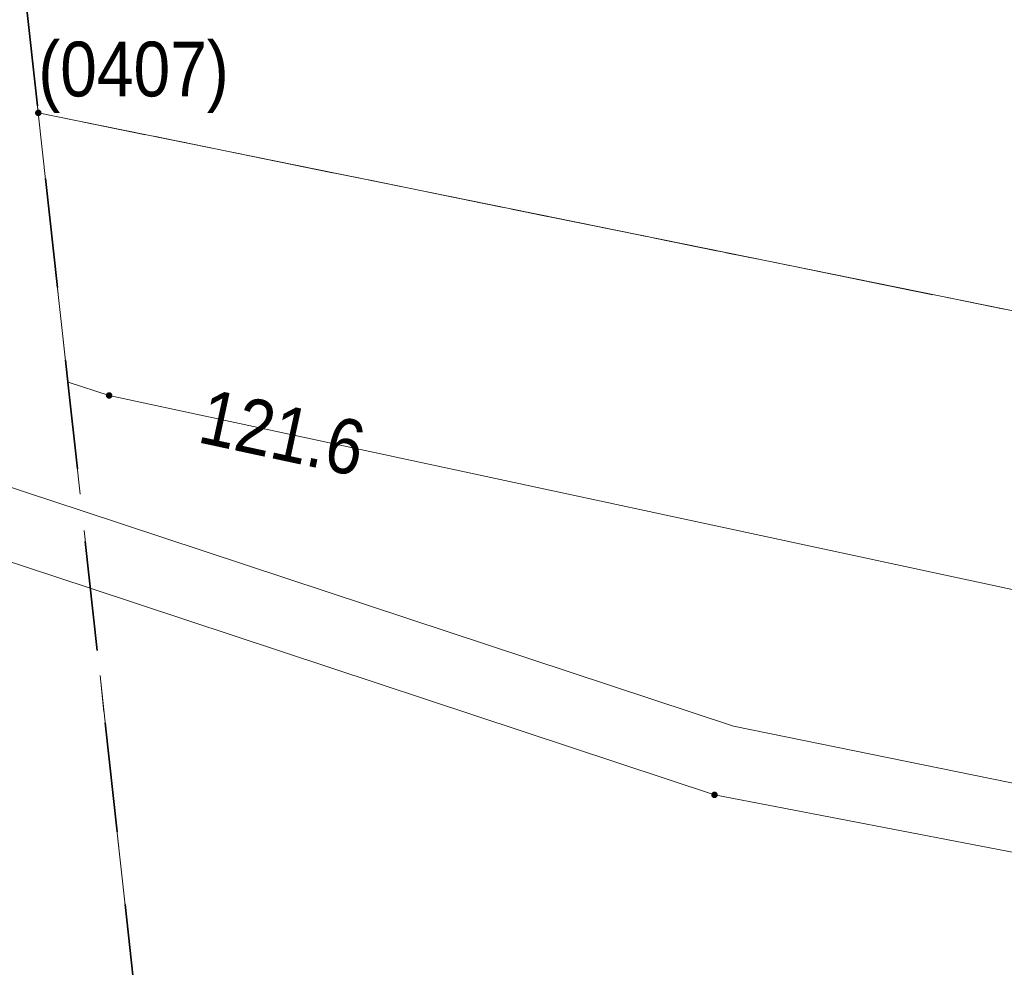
# Model space of a CAD drawing. Header units: metres. Extents: x 5590113 to 5596324, y 5910954 to 5916249.
# Tile 18 of 256: x 5591383 to 5591396, y 5913810 to 5913823. Entities that reach past the tile are written whole.
import ezdxf
from ezdxf.enums import TextEntityAlignment as Align

# ---------------------------------------------------------------- set-up
doc = ezdxf.new("R2010")
doc.units = ezdxf.units.M
for name, pattern in [('1.5_1.0', [2.5, 1.5, -1]), ('219-500', [0]), ('egkk-500', [2, 1.5, -0.5]), ('egug-500', [1, 0.5, -0.5])]:
    doc.linetypes.add(name, pattern=pattern)
doc.layers.get('0').update_dxf_attribs({"color": 2, "lineweight": 5})
doc.styles.get("Standard").update_dxf_attribs({"font": 'Working1250', "width": 0.75})

# ---------------------------------------------------------------- blocks, each defined once
blk = doc.blocks.new('203')
at = {"linetype": 'Continuous', "lineweight": 0}
h = blk.add_hatch(color=0, dxfattribs=at)
edge = h.paths.add_edge_path()
edge.add_arc((0, 0), 0.045, 0, 360)
blk = doc.blocks.new('PW01')
at = {"linetype": 'Continuous', "lineweight": 13}
h = blk.add_hatch(color=0, dxfattribs=at)
edge = h.paths.add_edge_path()
edge.add_arc((0, 0), 0.045, 0, 360)

msp = doc.modelspace()

# ---------------------------------------------------------------- linework, layer by layer
at = {"layer": '216-obręb ewidencyjny', "color": 7, "linetype": '1.5_1.0', "lineweight": 35, "flags": 128}
msp.add_lwpolyline([(5596323.66, 5913242.4), (5596292.51, 5913267.59), (5596276.08, 5913279.57), (5596247.59, 5913300.96), (5596234.67, 5913305.2), (5596226.84, 5913313.19), (5596206.72, 5913333.56), (5596195.45, 5913336.65), (5596188.68, 5913327.59), (5596191.36, 5913322.93), (5596187.55, 5913314.3), (5596182.45, 5913321.65), (5596182.73, 5913326.74), (5596184.06, 5913335.02), (5596179.94, 5913353.22), (5596177.76, 5913361.4), (5596169.84, 5913367.33), (5596156.53, 5913382.6), (5596147.32, 5913390.38), (5596142.8, 5913400.83), (5596161.6, 5913410.61), (5596165.42, 5913412.17), (5596164.82, 5913427.57), (5596131.98, 5913454.66), (5596203.34, 5913544.46), (5596190.93, 5913592.22), (5596178.78, 5913607.41), (5596206.29, 5913660.02), (5596207.17, 5913711.62), (5596208.07, 5913763.32), (5596170.05, 5913865.88), (5596139.54, 5913885.57), (5596139.13, 5913935.79), (5596151.47, 5913999.82), (5596113.4, 5914091.51), (5596110.58, 5914099.58), (5596036.56, 5914028.62), (5596032.47, 5914035.9), (5596021.53, 5914049.52), (5596025.78, 5914061.97), (5596033.06, 5914069.45), (5596042.13, 5914075.99), (5596053.17, 5914092.79), (5596066.87, 5914108.2), (5596075.98, 5914116.99), (5596083.34, 5914122.44), (5596093.44, 5914131.78), (5596102.53, 5914130.85), (5596108.21, 5914139.09), (5596107.3, 5914151.87), (5596100.74, 5914155.92), (5596107.78, 5914177.15), (5596109.89, 5914182.1), (5596124.67, 5914192.67), (5596140.27, 5914201.26), (5596169.94, 5914228.18), (5596181.94, 5914244.47), (5596191.82, 5914254.4), (5596196.31, 5914261.66), (5596196.41, 5914271.86), (5596176.35, 5914334.21), (5596167.97, 5914340.76), (5596161.94, 5914345.71), (5596165.3, 5914349.42), (5596169.23, 5914350.16), (5596167.83, 5914346.84), (5596173.72, 5914347.97), (5596177.09, 5914351.66), (5596177.51, 5914354.8), (5596176.72, 5914359.2), (5596163.35, 5914373.52), (5596151.71, 5914396.87), (5596144.19, 5914415.4), (5596132.96, 5914432.43), (5596115.87, 5914431.97), (5596113.24, 5914438.46), (5596123.55, 5914455.6), (5596123.34, 5914468.05), (5596102.46, 5914489.5), (5596088.26, 5914496.11), (5596080.65, 5914510.5), (5596071.34, 5914528.65), (5596044.11, 5914564.51), (5596028.43, 5914595.49), (5596012.78, 5914623.33), (5596001.3, 5914642.79), (5595978.84, 5914670.22), (5595978.81, 5914676.72), (5595982.54, 5914700.01), (5595981.4, 5914710.4), (5595974.75, 5914718.44), (5595968.09, 5914726.48), (5595965.51, 5914735.16), (5595960.88, 5914731.84), (5595947.75, 5914722.63), (5595816.57, 5914629.01), (5595819.46, 5914566.32), (5595820.71, 5914508.26), (5595819.5, 5914493.95), (5595822.48, 5914476.19), (5595832.46, 5914449.86), (5595833.88, 5914446.12), (5595768.6, 5914422.74), (5595767.64, 5914426.62), (5595756.56, 5914422.65), (5595726.14, 5914526.32), (5595692.45, 5914532.92), (5595690.55, 5914537.1), (5595668, 5914586.57), (5595574.79, 5914603.24), (5595558.23, 5914606.2), (5595480.86, 5914615.47), (5595371.38, 5914628.42), (5595371.89, 5914637.97), (5595372.14, 5914642.59), (5595373.31, 5914664.99), (5595373.76, 5914673.44), (5595351.19, 5914683.34), (5595316.77, 5914738.7), (5595292.43, 5914776.42), (5595258.15, 5914890.76), (5595231.56, 5914993.48), (5595206.27, 5915087.29), (5595069.93, 5915016.3), (5595060.17, 5915011.23), (5595015.34, 5914988.78), (5594862.14, 5914901.09), (5594856.89, 5914898.17), (5594664.61, 5914787.9), (5594534.56, 5915022.29), (5594388.92, 5915284.98), (5594545.28, 5915459.86), (5594549.36, 5915464.27), (5594539.55, 5915481.93), (5594405.38, 5915723.54), (5594260.75, 5915985.96), (5594127.8, 5916229.12), (5594117.01, 5916248.85), (5593920.68, 5916179.62), (5593901.86, 5916172.98), (5593690.51, 5916099.56), (5593583.1, 5916062.76), (5593580.83, 5916061.98), (5593514.6, 5916039.27), (5593318.57, 5915969.95), (5593193.08, 5915923.89), (5593107.26, 5915896.74), (5593100.76, 5915894.66), (5593094.58, 5915892.97), (5593116.98, 5915870.2), (5593130.33, 5915822.28), (5593140.22, 5915794.02), (5593149.61, 5915786.79), (5593184.16, 5915769.3), (5593196.1, 5915766.61), (5593205.9, 5915757.44), (5593211.65, 5915743.24), (5593214.03, 5915721.82), (5593207.83, 5915682.23), (5593198.46, 5915657.17), (5593203.9, 5915625.57), (5593210.72, 5915605.34), (5593241.53, 5915581.24), (5593255.25, 5915565.93), (5593263.23, 5915542.26), (5593251.11, 5915507.32), (5593233.97, 5915477.46), (5593232.32, 5915478.1), (5593187.14, 5915492.98), (5593184.28, 5915493.91), (5593177.58, 5915496.05), (5593009.14, 5915549.47), (5592935.92, 5915572.87), (5592934.65, 5915573.27), (5592885.64, 5915590.2), (5592787.17, 5915622), (5592757.79, 5915625.47), (5592658.2, 5915632.06), (5592643.91, 5915631.7), (5592596.4, 5915641), (5592463.11, 5915681.05), (5592334.54, 5915719.05), (5592330.9, 5915720.13), (5592132.74, 5915780.47), (5592080.41, 5915623.18), (5592079.45, 5915620.33), (5592028.61, 5915468.67), (5592026.92, 5915463.97), (5591924.59, 5915156.15), (5591840.68, 5914914.88), (5591839.36, 5914911.1), (5591835.76, 5914900.69), (5591779.26, 5914737.17), (5591777.91, 5914733.36), (5591745.12, 5914641.11), (5591719.85, 5914569.96), (5591694.23, 5914497.88), (5591574.98, 5914565.11), (5591312.66, 5914715.54), (5591363.98, 5914526.15), (5591403.43, 5914380.31), (5591395.55, 5914232.05), (5591367.79, 5914032.91), (5591370.94, 5913983.96), (5591379.24, 5913855.02), (5591380.08, 5913847.79), (5591381.19, 5913837.65), (5591382.99, 5913821.3), (5591383.4, 5913817.57), (5591395.24, 5913709.45), (5591391.14, 5913582.05), (5591390.94, 5913575.88), (5591390.65, 5913575.18), (5591387.73, 5913568.82), (5591356.91, 5913501.97), (5591331.26, 5913450.38), (5591266.88, 5913349.87), (5591218.88, 5913311.72), (5591197.48, 5913294.71), (5591149.32, 5913255.49), (5591162.36, 5913230.26), (5591227.81, 5913097.58), (5591238.24, 5913078.93), (5591274.07, 5913007.46), (5591306.47, 5912891.73), (5591343.22, 5912760.32), (5591367.14, 5912674.53), (5591389.93, 5912583.14), (5591391.48, 5912576.92), (5591397.37, 5912553.3), (5591418.38, 5912469.39), (5591457.02, 5912278.42), (5591642.67, 5912305.76), (5591644.99, 5912311.55), (5591657.8, 5912312.99), (5591751.43, 5912469.06), (5591756.62, 5912469.69), (5591855.57, 5912334.02), (5591902.84, 5912292.24), (5592026.29, 5912321.38), (5592026.49, 5912333.67), (5592026.66, 5912344.07), (5592090.78, 5912356.02), (5592168, 5912413.7), (5592237.43, 5912453.81), (5592389.21, 5912480.28), (5592421.54, 5912495.96), (5592607.93, 5912476.19), (5592651.14, 5912483.32), (5592760.66, 5912507.61), (5592766.17, 5912482.05), (5592768.25, 5912477.74), (5592780.67, 5912481.31), (5592685.21, 5912236.54), (5592988.88, 5912105.14), (5592994.97, 5912094.64), (5593243.85, 5911996.48), (5593308.98, 5911970.78), (5593497.25, 5912134.3), (5593585.8, 5912006.14), (5593632.99, 5911937.84), (5593513.31, 5911833.88), (5593355.44, 5911696.55), (5593326.73, 5911654.42), (5593441.54, 5911429.89), (5593468.55, 5911387.91), (5593507.46, 5911327.17), (5593509.12, 5911324.85), (5593515.36, 5911328.44), (5593743.56, 5911397.33), (5593970.15, 5911459.01), (5593980.78, 5911457.96), (5594083.67, 5911435.11), (5594119.15, 5911503.25), (5594208.31, 5911487.54), (5594336.67, 5911453.6), (5594472.79, 5911417.8), (5594535.23, 5911600.23), (5594482.7, 5911630.91), (5594356.79, 5911677.08), (5594271.37, 5911687.64), (5594345.22, 5911857.72), (5594405.06, 5911885.51), (5594504.6, 5911908.87), (5594496.47, 5911952.17), (5594484.21, 5912017.57), (5594480.47, 5912113.61), (5594518.06, 5912228.74), (5594541.96, 5912232.05), (5594550.07, 5912238.64), (5594586.42, 5912249.69), (5594599.54, 5912253.39), (5594659.78, 5912271.7), (5594716.54, 5912289.66), (5594772.76, 5912306.92), (5594855.88, 5912332.62), (5594895.39, 5912344.83), (5594916.55, 5912351.38), (5594947.09, 5912360.04), (5594970.53, 5912368.08), (5595025.75, 5912385.15), (5595041.51, 5912389.81), (5595047.91, 5912392.01), (5595088.04, 5912404.41), (5595100.65, 5912408.05), (5595138.99, 5912419.08), (5595158.31, 5912424.65), (5595215.97, 5912441.25), (5595219.82, 5912442.36), (5595289.96, 5912462.56), (5595298.9, 5912465.14), (5595323.13, 5912472.11), (5595491.52, 5912520.51), (5595516.19, 5912501.9), (5595589.98, 5912497.83), (5595644.36, 5912489.61), (5595648.91, 5912488.74), (5595662.46, 5912515.1), (5595707.52, 5912575.33), (5595744.8, 5912711.52), (5595746.2, 5912716.61), (5595775.04, 5912707.73), (5595819.32, 5912664.11), (5595825.56, 5912667.53), (5595923.25, 5912721.1), (5596129.08, 5912835.76), (5596133.02, 5912837.97), (5596062.96, 5912907.07), (5596027.07, 5913071.41), (5596176.05, 5913178.54), (5596249.76, 5913225.32), (5596314.01, 5913240.17)], close=True, dxfattribs=at)
at = {"layer": '217-kontur klasyfikacyjny', "color": 92, "linetype": 'egkk-500', "lineweight": 18, "flags": 128}
for points in [[(5591382.99, 5913821.3), (5591383.4, 5913817.57)], [(5591622.21, 5913772.67), (5591382.99, 5913821.3)], [(5591383.4, 5913817.57), (5591395.24, 5913709.45)]]:
    msp.add_lwpolyline(points, dxfattribs=at)
at = {"layer": '218-kontur użytku gruntowego', "color": 3, "linetype": 'egug-500', "lineweight": 18, "flags": 128}
for points in [[(5591381.19, 5913837.65), (5591382.99, 5913821.3)], [(5591382.99, 5913821.3), (5591622.21, 5913772.67)], [(5591382.99, 5913821.3), (5591383.4, 5913817.57)], [(5591622.21, 5913772.67), (5591382.99, 5913821.3)], [(5591383.4, 5913817.57), (5591395.24, 5913709.45)]]:
    msp.add_lwpolyline(points, dxfattribs=at)
at = {"layer": '219-działka ewidencyjna', "color": 7, "linetype": '219-500', "lineweight": 18, "flags": 128}
for points in [[(5591381.19, 5913837.65), (5591382.99, 5913821.3)], [(5591622.21, 5913772.67), (5591382.99, 5913821.3)]]:
    msp.add_lwpolyline(points, dxfattribs=at)
at = {"layer": 'przewód kanalizacyjny', "color": 34, "linetype": 'CONTINUOUS', "lineweight": 18, "flags": 128}
msp.add_lwpolyline([(5591873.69, 5913782.41), (5591842.35, 5913784.5), (5591814.95, 5913782.31), (5591775.89, 5913778.75), (5591758.36, 5913777.32), (5591723.53, 5913774.5), (5591684.74, 5913769.83), (5591652.86, 5913767.83), (5591618.69, 5913769.02), (5591594.59, 5913772.3), (5591546.62, 5913781.41), (5591496.66, 5913790.97), (5591442.46, 5913802.52), (5591416.29, 5913807.33), (5591392.25, 5913811.96), (5591383.7, 5913814.79), (5591342.21, 5913828.55)], dxfattribs=at)
at = {"layer": 'przewód telekomunikacyjny podziemny', "color": 30, "linetype": 'CONTINUOUS', "lineweight": 18, "flags": 128}
msp.add_lwpolyline([(5591872.6, 5913783.59), (5591838.23, 5913785.73), (5591790.8, 5913782.28), (5591759.66, 5913778.34), (5591759.13, 5913778.21), (5591742.58, 5913777.47), (5591698.09, 5913772.89), (5591664.68, 5913769.79), (5591643.42, 5913769.59), (5591618.5, 5913770.98), (5591589.44, 5913774.44), (5591520.26, 5913787.02), (5591487.83, 5913793.84), (5591466.93, 5913799.02), (5591447.17, 5913803.44), (5591427.66, 5913808.04), (5591383.96, 5913817.43), (5591383.4, 5913817.61)], dxfattribs=at)
at = {"layer": 'przewód wodociągowy', "color": 5, "linetype": 'CONTINUOUS', "lineweight": 18, "flags": 128}
msp.add_lwpolyline([(5591342.46, 5913829.43), (5591383.59, 5913815.85), (5591392.51, 5913812.9), (5591416.5, 5913808.02), (5591442.66, 5913803.39), (5591496.88, 5913791.87), (5591546.75, 5913782.06), (5591594.67, 5913773), (5591618.63, 5913769.83), (5591652.96, 5913768.62), (5591684.85, 5913770.75), (5591723.57, 5913775.26), (5591758.77, 5913778.28), (5591775.93, 5913779.93), (5591842.43, 5913785.35), (5591873.71, 5913783.33)], dxfattribs=at)

# ---------------------------------------------------------------- block references
at = {"layer": '203-punkt graniczny', "color": 7, "linetype": 'CONTINUOUS', "lineweight": 18}
msp.add_blockref('203', (5591382.99, 5913821.3), dxfattribs=at)
at = {"layer": 'rzędna', "color": 30, "linetype": 'CONTINUOUS', "lineweight": 18}
msp.add_blockref('PW01', (5591383.96, 5913817.43), dxfattribs=at)
at = {"layer": 'rzędna', "color": 34, "linetype": 'CONTINUOUS', "lineweight": 18}
msp.add_blockref('PW01', (5591392.25, 5913811.96), dxfattribs=at)

# ---------------------------------------------------------------- texts
at = {"layer": '203-punkt graniczny-Atr103', "color": 7, "width": 0.9}
msp.add_text('(0407)', height=0.75, dxfattribs=at).set_placement((5591382.99, 5913821.3), align=Align.BOTTOM_LEFT)
msp.add_text('(0407)', height=0.75, dxfattribs=at).set_placement((5591382.99, 5913821.3), align=Align.BOTTOM_LEFT)
at = {"layer": 'rzędna-Atr2', "color": 30, "width": 0.9}
msp.add_text('121.6', height=0.75, rotation=-12.15, dxfattribs=at).set_placement((5591385.23, 5913817.16), align=Align.MIDDLE_LEFT)

doc.saveas('drawing.dxf')
